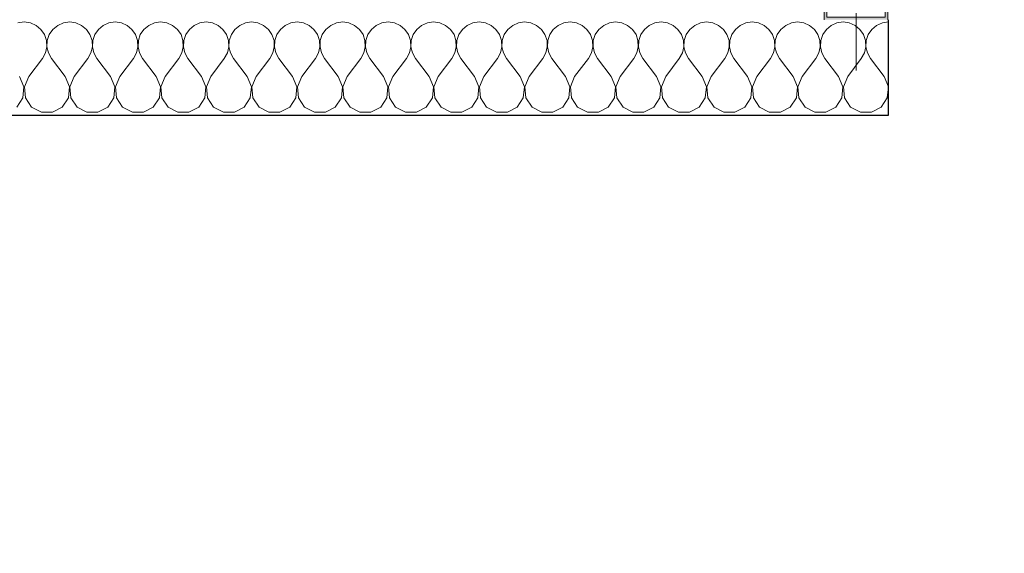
# Model space of a CAD drawing. Header units: millimetres. Extents: x -12989 to 357906, y -50379 to 30884.
# Tile 247 of 256: x 24136 to 25682, y -688 to 150. Entities that reach past the tile are written whole.
import ezdxf

# ---------------------------------------------------------------- set-up
doc = ezdxf.new("R2010")
doc.units = ezdxf.units.MM
doc.header["$MEASUREMENT"] = 0
doc.linetypes.add('Wipeout_Contour', pattern=[1000, 0, -1000])
for name, color, linetype in [('AS_Belki.Import IFC', 7, 'Continuous'), ('Nowe_A__SCIANY', 7, 'Continuous'), ('Nowe_A_WYM_ZEWNETRZNE', 7, 'Continuous')]:
    doc.layers.add(name, color=color, linetype=linetype)
for name, color, linetype, lineweight in [('AS_Belki.Import IFC_Nr_pióra__1', 7, 'Continuous', 13), ('AS_Belki.Import IFC_Nr_pióra__20', 1, 'Continuous', 13), ('Nowe_A__SCIANY_Nr_pióra__27', 7, 'Continuous', 25), ('Nowe_A_WYM_ZEWNETRZNE_Nr_pióra__1', 7, 'Continuous', 13), ('Nowe_A_WYM_ZEWNETRZNE_Nr_pióra__45', 7, 'Continuous', 15), ('Nowe_A_WYM_ZEWNETRZNE_Nr_pióra__85', 7, 'Continuous', 13)]:
    doc.layers.add(name, color=color, linetype=linetype, lineweight=lineweight)
doc.layers.add('Nowe_A__SCIANY_Nr_pióra__174', color=7, linetype='Continuous', lineweight=5, true_color=0x6a6a6a)
doc.styles.add('STYL_AUTOMATYCZNY_3', font='arial.ttf')
doc.dimstyles.new('STYL_AUTOMATYCZNY__1', dxfattribs={"dimtxt": 139.999998, "dimasz": 71.25, "dimexe": 0.18, "dimexo": 0.0625, "dimgap": 0, "dimtad": 1, "dimtih": 1, "dimtoh": 1, "dimdec": 0, "dimlfac": 0.1, "dimzin": 0, "dimdsep": 46, "dimtxsty": 'STYL_AUTOMATYCZNY_3', "dimblk": 'ARROWHEAD_6', "dimblk1": 'ARROWHEAD_6', "dimblk2": 'ARROWHEAD_6', "dimcen": 0.09, "dimse1": 1, "dimse2": 1, "dimclrd": 7, "dimclre": 7, "dimclrt": 7, "dimadec": 0, "dimazin": 0, "dimtfac": 1, "dimtdec": 4, "dimtmove": 0, "dimatfit": 3, "dimfxl": 0, "dimtolj": 1, "dimtzin": 0, "dimarcsym": 0})
doc.dimstyles.new('STYL_AUTOMATYCZNY__2', dxfattribs={"dimtxt": 139.999998, "dimasz": 71.25, "dimexe": 0.18, "dimexo": 0.0625, "dimgap": 0, "dimtad": 1, "dimdec": 0, "dimlfac": 0.1, "dimzin": 0, "dimdsep": 46, "dimtxsty": 'STYL_AUTOMATYCZNY_3', "dimblk": 'ARROWHEAD_6', "dimblk1": 'ARROWHEAD_6', "dimblk2": 'ARROWHEAD_6', "dimcen": 0.09, "dimse1": 1, "dimse2": 1, "dimclrd": 7, "dimclre": 7, "dimclrt": 7, "dimadec": 0, "dimazin": 0, "dimtfac": 1, "dimtdec": 4, "dimtmove": 0, "dimatfit": 3, "dimfxl": 0, "dimtolj": 1, "dimtzin": 0, "dimarcsym": 0})

# ---------------------------------------------------------------- blocks, each defined once
blk = doc.blocks.new('*X19')
at = {"layer": 'Nowe_A__SCIANY_Nr_pióra__174', "color": 251, "linetype": 'Continuous', "lineweight": 5, "true_color": 0x6a6a6a}
for p, q in [((24142.9, 146.4), (24133.1, 145.1)), ((24152.6, 145.1), (24142.9, 146.4)), ((24161.6, 141.1), (24152.6, 145.1)), ((24169.2, 134.8), (24161.6, 141.1)), ((24195.5, 141.1), (24187.9, 134.8)), ((24204.5, 145.1), (24195.5, 141.1)), ((24214.3, 146.4), (24204.5, 145.1)), ((24224, 145.1), (24214.3, 146.4)), ((24233.1, 141.1), (24224, 145.1)), ((24240.6, 134.8), (24233.1, 141.1)), ((24266.9, 141.1), (24259.4, 134.8)), ((24276, 145.1), (24266.9, 141.1)), ((24285.7, 146.4), (24276, 145.1)), ((24295.5, 145.1), (24285.7, 146.4)), ((24304.5, 141.1), (24295.5, 145.1)), ((24312.1, 134.8), (24304.5, 141.1)), ((24338.4, 141.1), (24330.8, 134.8)), ((24347.4, 145.1), (24338.4, 141.1)), ((24357.1, 146.4), (24347.4, 145.1)), ((24366.9, 145.1), (24357.1, 146.4)), ((24375.9, 141.1), (24366.9, 145.1)), ((24383.5, 134.8), (24375.9, 141.1)), ((24409.8, 141.1), (24402.2, 134.8)), ((24418.8, 145.1), (24409.8, 141.1)), ((24428.6, 146.4), (24418.8, 145.1)), ((24438.3, 145.1), (24428.6, 146.4)), ((24447.3, 141.1), (24438.3, 145.1)), ((24454.9, 134.8), (24447.3, 141.1)), ((24481.2, 141.1), (24473.6, 134.8)), ((24490.2, 145.1), (24481.2, 141.1)), ((24500, 146.4), (24490.2, 145.1)), ((24509.8, 145.1), (24500, 146.4)), ((24518.8, 141.1), (24509.8, 145.1)), ((24526.4, 134.8), (24518.8, 141.1)), ((24552.7, 141.1), (24545.1, 134.8)), ((24561.7, 145.1), (24552.7, 141.1)), ((24571.4, 146.4), (24561.7, 145.1)), ((24581.2, 145.1), (24571.4, 146.4)), ((24590.2, 141.1), (24581.2, 145.1)), ((24597.8, 134.8), (24590.2, 141.1)), ((24624.1, 141.1), (24616.5, 134.8)), ((24633.1, 145.1), (24624.1, 141.1)), ((24642.9, 146.4), (24633.1, 145.1)), ((24652.6, 145.1), (24642.9, 146.4)), ((24661.6, 141.1), (24652.6, 145.1)), ((24669.2, 134.8), (24661.6, 141.1)), ((24695.5, 141.1), (24687.9, 134.8)), ((24704.5, 145.1), (24695.5, 141.1)), ((24714.3, 146.4), (24704.5, 145.1)), ((24724, 145.1), (24714.3, 146.4)), ((24733.1, 141.1), (24724, 145.1)), ((24740.6, 134.8), (24733.1, 141.1)), ((24766.9, 141.1), (24759.4, 134.8)), ((24776, 145.1), (24766.9, 141.1)), ((24785.7, 146.4), (24776, 145.1)), ((24795.5, 145.1), (24785.7, 146.4)), ((24804.5, 141.1), (24795.5, 145.1)), ((24812.1, 134.8), (24804.5, 141.1)), ((24838.4, 141.1), (24830.8, 134.8)), ((24847.4, 145.1), (24838.4, 141.1)), ((24857.1, 146.4), (24847.4, 145.1)), ((24866.9, 145.1), (24857.1, 146.4)), ((24875.9, 141.1), (24866.9, 145.1)), ((24883.5, 134.8), (24875.9, 141.1)), ((24909.8, 141.1), (24902.2, 134.8)), ((24918.8, 145.1), (24909.8, 141.1)), ((24928.6, 146.4), (24918.8, 145.1)), ((24938.3, 145.1), (24928.6, 146.4)), ((24947.3, 141.1), (24938.3, 145.1)), ((24954.9, 134.8), (24947.3, 141.1)), ((24981.2, 141.1), (24973.6, 134.8)), ((24990.2, 145.1), (24981.2, 141.1)), ((25000, 146.4), (24990.2, 145.1)), ((25009.8, 145.1), (25000, 146.4)), ((25018.8, 141.1), (25009.8, 145.1)), ((25026.4, 134.8), (25018.8, 141.1)), ((25052.7, 141.1), (25045.1, 134.8)), ((25061.7, 145.1), (25052.7, 141.1)), ((25071.4, 146.4), (25061.7, 145.1)), ((25081.2, 145.1), (25071.4, 146.4)), ((25090.2, 141.1), (25081.2, 145.1)), ((25097.8, 134.8), (25090.2, 141.1)), ((25124.1, 141.1), (25116.5, 134.8)), ((25133.1, 145.1), (25124.1, 141.1)), ((25142.9, 146.4), (25133.1, 145.1)), ((25152.6, 145.1), (25142.9, 146.4)), ((25161.6, 141.1), (25152.6, 145.1)), ((25169.2, 134.8), (25161.6, 141.1)), ((25195.5, 141.1), (25187.9, 134.8)), ((25204.5, 145.1), (25195.5, 141.1)), ((25214.3, 146.4), (25204.5, 145.1)), ((25224, 145.1), (25214.3, 146.4)), ((25233.1, 141.1), (25224, 145.1)), ((25240.6, 134.8), (25233.1, 141.1)), ((25266.9, 141.1), (25259.4, 134.8)), ((25276, 145.1), (25266.9, 141.1)), ((25285.7, 146.4), (25276, 145.1)), ((25295.5, 145.1), (25285.7, 146.4)), ((25304.5, 141.1), (25295.5, 145.1)), ((25312.1, 134.8), (25304.5, 141.1)), ((25338.4, 141.1), (25330.8, 134.8)), ((25347.4, 145.1), (25338.4, 141.1)), ((25357.1, 146.4), (25347.4, 145.1)), ((25366.9, 145.1), (25357.1, 146.4)), ((25375.9, 141.1), (25366.9, 145.1)), ((25383.5, 134.8), (25375.9, 141.1)), ((25409.8, 141.1), (25402.2, 134.8)), ((25418.8, 145.1), (25409.8, 141.1)), ((25428.6, 146.4), (25418.8, 145.1)), ((25438.3, 145.1), (25428.6, 146.4)), ((25447.3, 141.1), (25438.3, 145.1)), ((25454.9, 134.8), (25447.3, 141.1)), ((25481.2, 141.1), (25473.6, 134.8)), ((25490.2, 145.1), (25481.2, 141.1)), ((25500, 146.4), (25490.2, 145.1)), ((24174.8, 126.7), (24169.2, 134.8)), ((24177.9, 117.3), (24174.8, 126.7)), ((24182.3, 126.7), (24179.2, 117.3)), ((24187.9, 134.8), (24182.3, 126.7)), ((24246.2, 126.7), (24240.6, 134.8)), ((24249.4, 117.3), (24246.2, 126.7)), ((24253.8, 126.7), (24250.6, 117.3)), ((24259.4, 134.8), (24253.8, 126.7)), ((24317.7, 126.7), (24312.1, 134.8)), ((24320.8, 117.3), (24317.7, 126.7)), ((24325.2, 126.7), (24322.1, 117.3)), ((24330.8, 134.8), (24325.2, 126.7)), ((24389.1, 126.7), (24383.5, 134.8)), ((24392.2, 117.3), (24389.1, 126.7)), ((24396.6, 126.7), (24393.5, 117.3)), ((24402.2, 134.8), (24396.6, 126.7)), ((24460.5, 126.7), (24454.9, 134.8)), ((24463.7, 117.3), (24460.5, 126.7)), ((24468.1, 126.7), (24464.9, 117.3)), ((24473.6, 134.8), (24468.1, 126.7)), ((24531.9, 126.7), (24526.4, 134.8)), ((24535.1, 117.3), (24531.9, 126.7)), ((24539.5, 126.7), (24536.3, 117.3)), ((24545.1, 134.8), (24539.5, 126.7)), ((24603.4, 126.7), (24597.8, 134.8)), ((24606.5, 117.3), (24603.4, 126.7)), ((24610.9, 126.7), (24607.8, 117.3)), ((24616.5, 134.8), (24610.9, 126.7)), ((24674.8, 126.7), (24669.2, 134.8)), ((24677.9, 117.3), (24674.8, 126.7)), ((24682.3, 126.7), (24679.2, 117.3)), ((24687.9, 134.8), (24682.3, 126.7)), ((24746.2, 126.7), (24740.6, 134.8)), ((24749.4, 117.3), (24746.2, 126.7)), ((24753.8, 126.7), (24750.6, 117.3)), ((24759.4, 134.8), (24753.8, 126.7)), ((24817.7, 126.7), (24812.1, 134.8)), ((24820.8, 117.3), (24817.7, 126.7)), ((24825.2, 126.7), (24822.1, 117.3)), ((24830.8, 134.8), (24825.2, 126.7)), ((24889.1, 126.7), (24883.5, 134.8)), ((24892.2, 117.3), (24889.1, 126.7)), ((24896.6, 126.7), (24893.5, 117.3)), ((24902.2, 134.8), (24896.6, 126.7)), ((24960.5, 126.7), (24954.9, 134.8)), ((24963.7, 117.3), (24960.5, 126.7)), ((24968.1, 126.7), (24964.9, 117.3)), ((24973.6, 134.8), (24968.1, 126.7)), ((25031.9, 126.7), (25026.4, 134.8)), ((25035.1, 117.3), (25031.9, 126.7)), ((25039.5, 126.7), (25036.3, 117.3)), ((25045.1, 134.8), (25039.5, 126.7)), ((25103.4, 126.7), (25097.8, 134.8)), ((25106.5, 117.3), (25103.4, 126.7)), ((25110.9, 126.7), (25107.8, 117.3)), ((25116.5, 134.8), (25110.9, 126.7)), ((25174.8, 126.7), (25169.2, 134.8)), ((25177.9, 117.3), (25174.8, 126.7)), ((25182.3, 126.7), (25179.2, 117.3)), ((25187.9, 134.8), (25182.3, 126.7)), ((25246.2, 126.7), (25240.6, 134.8)), ((25249.4, 117.3), (25246.2, 126.7)), ((25253.8, 126.7), (25250.6, 117.3)), ((25259.4, 134.8), (25253.8, 126.7)), ((25317.7, 126.7), (25312.1, 134.8)), ((25320.8, 117.3), (25317.7, 126.7)), ((25325.2, 126.7), (25322.1, 117.3)), ((25330.8, 134.8), (25325.2, 126.7)), ((25389.1, 126.7), (25383.5, 134.8)), ((25392.2, 117.3), (25389.1, 126.7)), ((25396.6, 126.7), (25393.5, 117.3)), ((25402.2, 134.8), (25396.6, 126.7)), ((25460.5, 126.7), (25454.9, 134.8)), ((25463.7, 117.3), (25460.5, 126.7)), ((25468.1, 126.7), (25464.9, 117.3)), ((25473.6, 134.8), (25468.1, 126.7)), ((24178.4, 107.5), (24177.9, 117.3)), ((24179.2, 117.3), (24178.7, 107.5)), ((24249.9, 107.5), (24249.4, 117.3)), ((24250.6, 117.3), (24250.1, 107.5)), ((24321.3, 107.5), (24320.8, 117.3)), ((24322.1, 117.3), (24321.6, 107.5)), ((24392.7, 107.5), (24392.2, 117.3)), ((24393.5, 117.3), (24393, 107.5)), ((24464.1, 107.5), (24463.7, 117.3)), ((24464.9, 117.3), (24464.4, 107.5)), ((24535.6, 107.5), (24535.1, 117.3)), ((24536.3, 117.3), (24535.9, 107.5)), ((24607, 107.5), (24606.5, 117.3)), ((24607.8, 117.3), (24607.3, 107.5)), ((24678.4, 107.5), (24677.9, 117.3)), ((24679.2, 117.3), (24678.7, 107.5)), ((24749.9, 107.5), (24749.4, 117.3)), ((24750.6, 117.3), (24750.1, 107.5)), ((24821.3, 107.5), (24820.8, 117.3)), ((24822.1, 117.3), (24821.6, 107.5)), ((24892.7, 107.5), (24892.2, 117.3)), ((24893.5, 117.3), (24893, 107.5)), ((24964.1, 107.5), (24963.7, 117.3)), ((24964.9, 117.3), (24964.4, 107.5)), ((25035.6, 107.5), (25035.1, 117.3)), ((25036.3, 117.3), (25035.9, 107.5)), ((25107, 107.5), (25106.5, 117.3)), ((25107.8, 117.3), (25107.3, 107.5)), ((25178.4, 107.5), (25177.9, 117.3)), ((25179.2, 117.3), (25178.7, 107.5)), ((25249.9, 107.5), (25249.4, 117.3)), ((25250.6, 117.3), (25250.1, 107.5)), ((25321.3, 107.5), (25320.8, 117.3)), ((25322.1, 117.3), (25321.6, 107.5)), ((25392.7, 107.5), (25392.2, 117.3)), ((25393.5, 117.3), (25393, 107.5)), ((25464.1, 107.5), (25463.7, 117.3)), ((25464.9, 117.3), (25464.4, 107.5)), ((24171.4, 89.3), (24176.2, 97.9)), ((24176.2, 97.9), (24178.4, 107.5)), ((24178.7, 107.5), (24180.9, 97.9)), ((24180.9, 97.9), (24185.7, 89.3)), ((24242.9, 89.3), (24247.6, 97.9)), ((24247.6, 97.9), (24249.9, 107.5)), ((24250.1, 107.5), (24252.4, 97.9)), ((24252.4, 97.9), (24257.1, 89.3)), ((24314.3, 89.3), (24319.1, 97.9)), ((24319.1, 97.9), (24321.3, 107.5)), ((24321.6, 107.5), (24323.8, 97.9)), ((24323.8, 97.9), (24328.6, 89.3)), ((24385.7, 89.3), (24390.5, 97.9)), ((24390.5, 97.9), (24392.7, 107.5)), ((24393, 107.5), (24395.2, 97.9)), ((24395.2, 97.9), (24400, 89.3)), ((24457.1, 89.3), (24461.9, 97.9)), ((24461.9, 97.9), (24464.1, 107.5)), ((24464.4, 107.5), (24466.7, 97.9)), ((24466.7, 97.9), (24471.4, 89.3)), ((24528.6, 89.3), (24533.3, 97.9)), ((24533.3, 97.9), (24535.6, 107.5)), ((24535.9, 107.5), (24538.1, 97.9)), ((24538.1, 97.9), (24542.9, 89.3)), ((24600, 89.3), (24604.8, 97.9)), ((24604.8, 97.9), (24607, 107.5)), ((24607.3, 107.5), (24609.5, 97.9)), ((24609.5, 97.9), (24614.3, 89.3)), ((24671.4, 89.3), (24676.2, 97.9)), ((24676.2, 97.9), (24678.4, 107.5)), ((24678.7, 107.5), (24680.9, 97.9)), ((24680.9, 97.9), (24685.7, 89.3)), ((24742.9, 89.3), (24747.6, 97.9)), ((24747.6, 97.9), (24749.9, 107.5)), ((24750.1, 107.5), (24752.4, 97.9)), ((24752.4, 97.9), (24757.1, 89.3)), ((24814.3, 89.3), (24819.1, 97.9)), ((24819.1, 97.9), (24821.3, 107.5)), ((24821.6, 107.5), (24823.8, 97.9)), ((24823.8, 97.9), (24828.6, 89.3)), ((24885.7, 89.3), (24890.5, 97.9)), ((24890.5, 97.9), (24892.7, 107.5)), ((24893, 107.5), (24895.2, 97.9)), ((24895.2, 97.9), (24900, 89.3)), ((24957.1, 89.3), (24961.9, 97.9)), ((24961.9, 97.9), (24964.1, 107.5)), ((24964.4, 107.5), (24966.7, 97.9)), ((24966.7, 97.9), (24971.4, 89.3)), ((25028.6, 89.3), (25033.3, 97.9)), ((25033.3, 97.9), (25035.6, 107.5)), ((25035.9, 107.5), (25038.1, 97.9)), ((25038.1, 97.9), (25042.9, 89.3)), ((25100, 89.3), (25104.8, 97.9)), ((25104.8, 97.9), (25107, 107.5)), ((25107.3, 107.5), (25109.5, 97.9)), ((25109.5, 97.9), (25114.3, 89.3)), ((25171.4, 89.3), (25176.2, 97.9)), ((25176.2, 97.9), (25178.4, 107.5)), ((25178.7, 107.5), (25180.9, 97.9)), ((25180.9, 97.9), (25185.7, 89.3)), ((25242.9, 89.3), (25247.6, 97.9)), ((25247.6, 97.9), (25249.9, 107.5)), ((25250.1, 107.5), (25252.4, 97.9)), ((25252.4, 97.9), (25257.1, 89.3)), ((25314.3, 89.3), (25319.1, 97.9)), ((25319.1, 97.9), (25321.3, 107.5)), ((25321.6, 107.5), (25323.8, 97.9)), ((25323.8, 97.9), (25328.6, 89.3)), ((25385.7, 89.3), (25390.5, 97.9)), ((25390.5, 97.9), (25392.7, 107.5)), ((25393, 107.5), (25395.2, 97.9)), ((25395.2, 97.9), (25400, 89.3)), ((25457.1, 89.3), (25461.9, 97.9)), ((25461.9, 97.9), (25464.1, 107.5)), ((25464.4, 107.5), (25466.7, 97.9)), ((25466.7, 97.9), (25471.4, 89.3)), ((24150, 60.7), (24171.4, 89.3)), ((24207.1, 60.7), (24185.7, 89.3)), ((24221.4, 60.7), (24242.9, 89.3)), ((24278.6, 60.7), (24257.1, 89.3)), ((24292.9, 60.7), (24314.3, 89.3)), ((24350, 60.7), (24328.6, 89.3)), ((24364.3, 60.7), (24385.7, 89.3)), ((24421.4, 60.7), (24400, 89.3)), ((24435.7, 60.7), (24457.1, 89.3)), ((24492.9, 60.7), (24471.4, 89.3)), ((24507.1, 60.7), (24528.6, 89.3)), ((24564.3, 60.7), (24542.9, 89.3)), ((24578.6, 60.7), (24600, 89.3)), ((24635.7, 60.7), (24614.3, 89.3)), ((24650, 60.7), (24671.4, 89.3)), ((24707.1, 60.7), (24685.7, 89.3)), ((24721.4, 60.7), (24742.9, 89.3)), ((24778.6, 60.7), (24757.1, 89.3)), ((24792.9, 60.7), (24814.3, 89.3)), ((24850, 60.7), (24828.6, 89.3)), ((24864.3, 60.7), (24885.7, 89.3)), ((24921.4, 60.7), (24900, 89.3)), ((24935.7, 60.7), (24957.1, 89.3)), ((24992.9, 60.7), (24971.4, 89.3)), ((25007.1, 60.7), (25028.6, 89.3)), ((25064.3, 60.7), (25042.9, 89.3)), ((25078.6, 60.7), (25100, 89.3)), ((25135.7, 60.7), (25114.3, 89.3)), ((25150, 60.7), (25171.4, 89.3)), ((25207.1, 60.7), (25185.7, 89.3)), ((25221.4, 60.7), (25242.9, 89.3)), ((25278.6, 60.7), (25257.1, 89.3)), ((25292.9, 60.7), (25314.3, 89.3)), ((25350, 60.7), (25328.6, 89.3)), ((25364.3, 60.7), (25385.7, 89.3)), ((25421.4, 60.7), (25400, 89.3)), ((25435.7, 60.7), (25457.1, 89.3)), ((25492.9, 60.7), (25471.4, 89.3)), ((24142.4, 44.7), (24135.7, 60.7)), ((24150, 60.7), (24143.3, 44.7)), ((24213.9, 44.7), (24207.1, 60.7)), ((24221.4, 60.7), (24214.7, 44.7)), ((24285.3, 44.7), (24278.6, 60.7)), ((24292.9, 60.7), (24286.1, 44.7)), ((24356.7, 44.7), (24350, 60.7)), ((24364.3, 60.7), (24357.6, 44.7)), ((24428.2, 44.7), (24421.4, 60.7)), ((24435.7, 60.7), (24429, 44.7)), ((24499.6, 44.7), (24492.9, 60.7)), ((24507.1, 60.7), (24500.4, 44.7)), ((24571, 44.7), (24564.3, 60.7)), ((24578.6, 60.7), (24571.8, 44.7)), ((24642.4, 44.7), (24635.7, 60.7)), ((24650, 60.7), (24643.3, 44.7)), ((24713.9, 44.7), (24707.1, 60.7)), ((24721.4, 60.7), (24714.7, 44.7)), ((24785.3, 44.7), (24778.6, 60.7)), ((24792.9, 60.7), (24786.1, 44.7)), ((24856.7, 44.7), (24850, 60.7)), ((24864.3, 60.7), (24857.6, 44.7)), ((24928.2, 44.7), (24921.4, 60.7)), ((24935.7, 60.7), (24929, 44.7)), ((24999.6, 44.7), (24992.9, 60.7)), ((25007.1, 60.7), (25000.4, 44.7)), ((25071, 44.7), (25064.3, 60.7)), ((25078.6, 60.7), (25071.8, 44.7)), ((25142.4, 44.7), (25135.7, 60.7)), ((25150, 60.7), (25143.3, 44.7)), ((25213.9, 44.7), (25207.1, 60.7)), ((25221.4, 60.7), (25214.7, 44.7)), ((25285.3, 44.7), (25278.6, 60.7)), ((25292.9, 60.7), (25286.1, 44.7)), ((25356.7, 44.7), (25350, 60.7)), ((25364.3, 60.7), (25357.6, 44.7)), ((25428.2, 44.7), (25421.4, 60.7)), ((25435.7, 60.7), (25429, 44.7)), ((25499.6, 44.7), (25492.9, 60.7)), ((24140.8, 27.4), (24142.4, 44.7)), ((24143.3, 44.7), (24144.9, 27.4)), ((24212.2, 27.4), (24213.9, 44.7)), ((24214.7, 44.7), (24216.3, 27.4)), ((24283.7, 27.4), (24285.3, 44.7)), ((24286.1, 44.7), (24287.8, 27.4)), ((24355.1, 27.4), (24356.7, 44.7)), ((24357.6, 44.7), (24359.2, 27.4)), ((24426.5, 27.4), (24428.2, 44.7)), ((24429, 44.7), (24430.6, 27.4)), ((24497.9, 27.4), (24499.6, 44.7)), ((24500.4, 44.7), (24502.1, 27.4)), ((24569.4, 27.4), (24571, 44.7)), ((24571.8, 44.7), (24573.5, 27.4)), ((24640.8, 27.4), (24642.4, 44.7)), ((24643.3, 44.7), (24644.9, 27.4)), ((24712.2, 27.4), (24713.9, 44.7)), ((24714.7, 44.7), (24716.3, 27.4)), ((24783.7, 27.4), (24785.3, 44.7)), ((24786.1, 44.7), (24787.8, 27.4)), ((24855.1, 27.4), (24856.7, 44.7)), ((24857.6, 44.7), (24859.2, 27.4)), ((24926.5, 27.4), (24928.2, 44.7)), ((24929, 44.7), (24930.6, 27.4)), ((24997.9, 27.4), (24999.6, 44.7)), ((25000.4, 44.7), (25002.1, 27.4)), ((25069.4, 27.4), (25071, 44.7)), ((25071.8, 44.7), (25073.5, 27.4)), ((25140.8, 27.4), (25142.4, 44.7)), ((25143.3, 44.7), (25144.9, 27.4)), ((25212.2, 27.4), (25213.9, 44.7)), ((25214.7, 44.7), (25216.3, 27.4)), ((25283.7, 27.4), (25285.3, 44.7)), ((25286.1, 44.7), (25287.8, 27.4)), ((25355.1, 27.4), (25356.7, 44.7)), ((25357.6, 44.7), (25359.2, 27.4)), ((25426.5, 27.4), (25428.2, 44.7)), ((25429, 44.7), (25430.6, 27.4)), ((25497.9, 27.4), (25499.6, 44.7)), ((24131.2, 12.9), (24140.8, 27.4)), ((24144.9, 27.4), (24154.5, 12.9)), ((24202.6, 12.9), (24212.2, 27.4)), ((24216.3, 27.4), (24226, 12.9)), ((24274, 12.9), (24283.7, 27.4)), ((24287.8, 27.4), (24297.4, 12.9)), ((24345.5, 12.9), (24355.1, 27.4)), ((24359.2, 27.4), (24368.8, 12.9)), ((24416.9, 12.9), (24426.5, 27.4)), ((24430.6, 27.4), (24440.3, 12.9)), ((24488.3, 12.9), (24497.9, 27.4)), ((24502.1, 27.4), (24511.7, 12.9)), ((24559.7, 12.9), (24569.4, 27.4)), ((24573.5, 27.4), (24583.1, 12.9)), ((24631.2, 12.9), (24640.8, 27.4)), ((24644.9, 27.4), (24654.5, 12.9)), ((24702.6, 12.9), (24712.2, 27.4)), ((24716.3, 27.4), (24726, 12.9)), ((24774, 12.9), (24783.7, 27.4)), ((24787.8, 27.4), (24797.4, 12.9)), ((24845.5, 12.9), (24855.1, 27.4)), ((24859.2, 27.4), (24868.8, 12.9)), ((24916.9, 12.9), (24926.5, 27.4)), ((24930.6, 27.4), (24940.3, 12.9)), ((24988.3, 12.9), (24997.9, 27.4)), ((25002.1, 27.4), (25011.7, 12.9)), ((25059.7, 12.9), (25069.4, 27.4)), ((25073.5, 27.4), (25083.1, 12.9)), ((25131.2, 12.9), (25140.8, 27.4)), ((25144.9, 27.4), (25154.5, 12.9)), ((25202.6, 12.9), (25212.2, 27.4)), ((25216.3, 27.4), (25226, 12.9)), ((25274, 12.9), (25283.7, 27.4)), ((25287.8, 27.4), (25297.4, 12.9)), ((25345.5, 12.9), (25355.1, 27.4)), ((25359.2, 27.4), (25368.8, 12.9)), ((25416.9, 12.9), (25426.5, 27.4)), ((25430.6, 27.4), (25440.3, 12.9)), ((25488.3, 12.9), (25497.9, 27.4)), ((24154.5, 12.9), (24169.9, 4.6)), ((24169.9, 4.6), (24187.3, 4.6)), ((24187.3, 4.6), (24202.6, 12.9)), ((24226, 12.9), (24241.3, 4.6)), ((24241.3, 4.6), (24258.7, 4.6)), ((24258.7, 4.6), (24274, 12.9)), ((24297.4, 12.9), (24312.7, 4.6)), ((24312.7, 4.6), (24330.1, 4.6)), ((24330.1, 4.6), (24345.5, 12.9)), ((24368.8, 12.9), (24384.2, 4.6)), ((24384.2, 4.6), (24401.6, 4.6)), ((24401.6, 4.6), (24416.9, 12.9)), ((24440.3, 12.9), (24455.6, 4.6)), ((24455.6, 4.6), (24473, 4.6)), ((24473, 4.6), (24488.3, 12.9)), ((24511.7, 12.9), (24527, 4.6)), ((24527, 4.6), (24544.4, 4.6)), ((24544.4, 4.6), (24559.7, 12.9)), ((24583.1, 12.9), (24598.4, 4.6)), ((24598.4, 4.6), (24615.8, 4.6)), ((24615.8, 4.6), (24631.2, 12.9)), ((24654.5, 12.9), (24669.9, 4.6)), ((24669.9, 4.6), (24687.3, 4.6)), ((24687.3, 4.6), (24702.6, 12.9)), ((24726, 12.9), (24741.3, 4.6)), ((24741.3, 4.6), (24758.7, 4.6)), ((24758.7, 4.6), (24774, 12.9)), ((24797.4, 12.9), (24812.7, 4.6)), ((24812.7, 4.6), (24830.1, 4.6)), ((24830.1, 4.6), (24845.5, 12.9)), ((24868.8, 12.9), (24884.2, 4.6)), ((24884.2, 4.6), (24901.6, 4.6)), ((24901.6, 4.6), (24916.9, 12.9)), ((24940.3, 12.9), (24955.6, 4.6)), ((24955.6, 4.6), (24973, 4.6)), ((24973, 4.6), (24988.3, 12.9)), ((25011.7, 12.9), (25027, 4.6)), ((25027, 4.6), (25044.4, 4.6)), ((25044.4, 4.6), (25059.7, 12.9)), ((25083.1, 12.9), (25098.4, 4.6)), ((25098.4, 4.6), (25115.8, 4.6)), ((25115.8, 4.6), (25131.2, 12.9)), ((25154.5, 12.9), (25169.9, 4.6)), ((25169.9, 4.6), (25187.3, 4.6)), ((25187.3, 4.6), (25202.6, 12.9)), ((25226, 12.9), (25241.3, 4.6)), ((25241.3, 4.6), (25258.7, 4.6)), ((25258.7, 4.6), (25274, 12.9)), ((25297.4, 12.9), (25312.7, 4.6)), ((25312.7, 4.6), (25330.1, 4.6)), ((25330.1, 4.6), (25345.5, 12.9)), ((25368.8, 12.9), (25384.2, 4.6)), ((25384.2, 4.6), (25401.6, 4.6)), ((25401.6, 4.6), (25416.9, 12.9)), ((25440.3, 12.9), (25455.6, 4.6)), ((25455.6, 4.6), (25473, 4.6)), ((25473, 4.6), (25488.3, 12.9))]:
    blk.add_line(p, q, dxfattribs=at)
blk = doc.blocks.new('Ściana_1_1', base_point=(-350, 150))
at = {"color": 254, "linetype": 'Wipeout_Contour', "lineweight": 0, "ltscale": 96334.270395}
blk.add_wipeout([(22666.7, 0), (25500, 0), (25500, 150), (22666.7, 150)], dxfattribs=at).dxf.layer = 'Nowe_A__SCIANY'
at = {"layer": 'Nowe_A__SCIANY', "color": 7, "lineweight": 25}
blk.add_blockref('*X19', (0, 0), dxfattribs=at)
at = {"color": 254, "linetype": 'Wipeout_Contour', "lineweight": 0, "ltscale": 108500.832145}
blk.add_wipeout([(25500, 0), (28750, 0), (28750, 150), (25500, 150)], dxfattribs=at).dxf.layer = 'Nowe_A__SCIANY'
at = {"layer": 'Nowe_A__SCIANY_Nr_pióra__27', "color": 7, "linetype": 'Continuous', "lineweight": 25}
blk.add_line((25500, 0), (25500, 150), dxfattribs=at)
at = {"layer": 'Nowe_A__SCIANY_Nr_pióra__27', "color": 7, "linetype": 'Continuous', "lineweight": 25, "flags": 128}
blk.add_lwpolyline([(22666.7, 0), (25500, 0)], dxfattribs=at)
blk = doc.blocks.new('Słup_23_1', base_point=(25448.8, 240))
at = {"layer": 'AS_Belki.Import IFC', "linetype": 'Continuous', "lineweight": 0, "true_color": 0x000000}
h = blk.add_hatch(color=18, dxfattribs=at)
h.paths.add_polyline_path([(25498.8, 330), (25398.8, 330), (25398.8, 150), (25498.8, 150)])
h.paths.add_polyline_path([(25402.8, 154), (25402.8, 326), (25494.8, 326), (25494.8, 154)], flags=0)
at = {"layer": 'AS_Belki.Import IFC_Nr_pióra__1', "color": 7, "linetype": 'Continuous', "lineweight": 13, "flags": 128}
blk.add_lwpolyline([(25498.8, 150), (25498.8, 330), (25398.8, 330), (25398.8, 150)], dxfattribs=at)
blk.add_lwpolyline([(25402.8, 154), (25402.8, 326), (25494.8, 326), (25494.8, 154)], close=True, dxfattribs=at)
at = {"layer": 'AS_Belki.Import IFC_Nr_pióra__20', "color": 1, "linetype": 'Continuous', "lineweight": 13}
for p, q in [((25448.8, 320), (25448.8, 410)), ((25368.8, 240), (25288.8, 240)), ((25528.8, 240), (25608.8, 240)), ((25448.8, 160), (25448.8, 70))]:
    blk.add_line(p, q, dxfattribs=at)
blk.add_point((25448.8, 240), dxfattribs=at)
blk = doc.blocks.new('*D308')
at = {"layer": 'Nowe_A_WYM_ZEWNETRZNE_Nr_pióra__45', "color": 7, "linetype": 'Continuous', "lineweight": 15}
for p, q in [((37171.6, 187.5), (37246.6, 112.5)), ((37171.6, 37.5), (37246.6, -37.5))]:
    blk.add_line(p, q, dxfattribs=at)
at = {"layer": 'Nowe_A_WYM_ZEWNETRZNE_Nr_pióra__85', "color": 7, "linetype": 'Continuous', "lineweight": 13}
for p, q in [((37209.1, 150), (37209.1, 14850)), ((37279.4, 150), (37138.8, 150)), ((37209.1, 0), (37209.1, 150)), ((37279.4, 0), (37138.8, 0)), ((37209.1, -56.2), (37209.1, 0))]:
    blk.add_line(p, q, dxfattribs=at)
at = {"layer": 'Nowe_A_WYM_ZEWNETRZNE_Nr_pióra__1', "color": 7, "lineweight": 13, "insert": (37181.1, -251.1), "char_height": 140, "attachment_point": 7, "rotation": 90, "style": 'STYL_AUTOMATYCZNY_3'}
blk.add_mtext('\\A1;{\\pql;\\fArial|b0|i0|c238|p0;\\W1.000000;15}', dxfattribs=at)
blk = doc.blocks.new('ARROWHEAD_6')
at = {"color": 0, "linetype": 'Continuous', "lineweight": 0}
for p, q in [((-0.5, -0.5), (0.5, 0.5)), ((0, 0), (-1, 0))]:
    blk.add_line(p, q, dxfattribs=at)
blk = doc.blocks.new('*D309')
at = {"layer": 'Nowe_A_WYM_ZEWNETRZNE_Nr_pióra__45', "color": 7, "linetype": 'Continuous', "lineweight": 15}
blk.add_line((37171.6, 187.5), (37246.6, 112.5), dxfattribs=at)
blk = doc.blocks.new('*D310')
at = {"layer": 'Nowe_A_WYM_ZEWNETRZNE_Nr_pióra__45', "color": 7, "linetype": 'Continuous', "lineweight": 15}
for p, q in [((37171.6, 14887.5), (37246.6, 14812.5)), ((37171.6, 187.5), (37246.6, 112.5))]:
    blk.add_line(p, q, dxfattribs=at)
at = {"layer": 'Nowe_A_WYM_ZEWNETRZNE_Nr_pióra__85', "color": 7, "linetype": 'Continuous', "lineweight": 13}
for p, q in [((37209.1, 150), (37209.1, 14850)), ((37279.4, 150), (37138.8, 150)), ((37209.1, 0), (37209.1, 150))]:
    blk.add_line(p, q, dxfattribs=at)
at = {"layer": 'Nowe_A_WYM_ZEWNETRZNE_Nr_pióra__1', "color": 7, "lineweight": 13, "char_height": 140, "attachment_point": 7, "rotation": 90, "style": 'STYL_AUTOMATYCZNY_3'}
for s, insert in [('\\A1;{\\pql;\\fArial|b0|i0|c238|p0;\\W1.000000;15}', (37181.1, 14598.9)), ('\\A1;{\\pql;\\fArial|b0|i0|c238|p0;\\W1.000000;1\xa0470}', (37181.1, 7153))]:
    blk.add_mtext(s, dxfattribs=dict(at, insert=insert))
blk = doc.blocks.new('*D325')
at = {"layer": 'Nowe_A_WYM_ZEWNETRZNE_Nr_pióra__45', "color": 7, "linetype": 'Continuous', "lineweight": 15}
for p, q in [((5753.2, -1542.1), (5678.2, -1617.1)), ((36387.5, -1542.1), (36312.5, -1617.1))]:
    blk.add_line(p, q, dxfattribs=at)
at = {"layer": 'Nowe_A_WYM_ZEWNETRZNE_Nr_pióra__85', "color": 7, "linetype": 'Continuous', "lineweight": 13}
for p, q in [((5715.7, -1649.9), (5715.7, -1509.3)), ((36350, -1649.9), (36350, -1509.3)), ((5715.7, -1579.6), (36350, -1579.6))]:
    blk.add_line(p, q, dxfattribs=at)
at = {"layer": 'Nowe_A_WYM_ZEWNETRZNE_Nr_pióra__1', "color": 7, "lineweight": 13, "char_height": 140, "attachment_point": 7, "style": 'STYL_AUTOMATYCZNY_3'}
for s, insert in [('\\A1;{\\pql;\\fArial|b0|i0|c238|p0;\\W1.000000;3\xa0063}', (20685.9, -1551.6)), ('\\A1;{\\pql;\\fArial|b0|i0|c238|p0;\\W1.000000;15}', (36098.9, -1551.6))]:
    blk.add_mtext(s, dxfattribs=dict(at, insert=insert))
blk = doc.blocks.new('*D327')
at = {"layer": 'Nowe_A_WYM_ZEWNETRZNE_Nr_pióra__45', "color": 7, "linetype": 'Continuous', "lineweight": 15}
for p, q in [((36387.5, -1542.1), (36312.5, -1617.1)), ((36462.5, -1617.1), (36537.5, -1542.1))]:
    blk.add_line(p, q, dxfattribs=at)
at = {"layer": 'Nowe_A_WYM_ZEWNETRZNE_Nr_pióra__85', "color": 7, "linetype": 'Continuous', "lineweight": 13}
for p, q in [((36350, -1649.9), (36350, -1509.3)), ((36500, -1649.9), (36500, -1509.3)), ((5715.7, -1579.6), (36350, -1579.6)), ((36350, -1579.6), (36500, -1579.6)), ((36500, -1579.6), (36556.2, -1579.6))]:
    blk.add_line(p, q, dxfattribs=at)
blk = doc.blocks.new('*D336')
at = {"layer": 'Nowe_A_WYM_ZEWNETRZNE_Nr_pióra__45', "color": 7, "linetype": 'Continuous', "lineweight": 15}
for p, q in [((22704.2, -1790.8), (22629.2, -1865.8)), ((25537.5, -1790.8), (25462.5, -1865.8))]:
    blk.add_line(p, q, dxfattribs=at)
at = {"layer": 'Nowe_A_WYM_ZEWNETRZNE_Nr_pióra__85', "color": 7, "linetype": 'Continuous', "lineweight": 13}
for p, q in [((22666.7, -1898.6), (22666.7, -1758)), ((25500, -1898.6), (25500, -1758)), ((22666.7, -1828.3), (25500, -1828.3))]:
    blk.add_line(p, q, dxfattribs=at)
at = {"layer": 'Nowe_A_WYM_ZEWNETRZNE_Nr_pióra__1', "color": 7, "lineweight": 13, "insert": (23923.2, -1800.3), "char_height": 140, "attachment_point": 7, "style": 'STYL_AUTOMATYCZNY_3'}
blk.add_mtext('\\A1;{\\pql;\\fArial|b0|i0|c238|p0;\\W1.000000;283}', dxfattribs=at)
blk = doc.blocks.new('*D337')
at = {"layer": 'Nowe_A_WYM_ZEWNETRZNE_Nr_pióra__45', "color": 7, "linetype": 'Continuous', "lineweight": 15}
for p, q in [((25537.5, -1790.8), (25462.5, -1865.8)), ((28787.5, -1790.8), (28712.5, -1865.8))]:
    blk.add_line(p, q, dxfattribs=at)
at = {"layer": 'Nowe_A_WYM_ZEWNETRZNE_Nr_pióra__85', "color": 7, "linetype": 'Continuous', "lineweight": 13}
for p, q in [((25500, -1898.6), (25500, -1758)), ((28750, -1898.6), (28750, -1758)), ((25500, -1828.3), (28750, -1828.3))]:
    blk.add_line(p, q, dxfattribs=at)
at = {"layer": 'Nowe_A_WYM_ZEWNETRZNE_Nr_pióra__1', "color": 7, "lineweight": 13, "insert": (26964.8, -1800.3), "char_height": 140, "attachment_point": 7, "style": 'STYL_AUTOMATYCZNY_3'}
blk.add_mtext('\\A1;{\\pql;\\fArial|b0|i0|c238|p0;\\W1.000000;325}', dxfattribs=at)
blk = doc.blocks.new('*D348')
at = {"layer": 'Nowe_A_WYM_ZEWNETRZNE_Nr_pióra__45', "color": 7, "linetype": 'Continuous', "lineweight": 15}
for p, q in [((-462.5, -2288.2), (-537.5, -2363.2)), ((-312.5, -2288.2), (-387.5, -2363.2))]:
    blk.add_line(p, q, dxfattribs=at)
at = {"layer": 'Nowe_A_WYM_ZEWNETRZNE_Nr_pióra__85', "color": 7, "linetype": 'Continuous', "lineweight": 13}
for p, q in [((-500, -2396.1), (-500, -2255.4)), ((-350, -2396.1), (-350, -2255.4)), ((-556.3, -2325.7), (-500, -2325.7)), ((-500, -2325.7), (-350, -2325.7)), ((-350, -2325.7), (36500, -2325.7))]:
    blk.add_line(p, q, dxfattribs=at)
at = {"layer": 'Nowe_A_WYM_ZEWNETRZNE_Nr_pióra__1', "color": 7, "lineweight": 13, "insert": (-751.1, -2297.7), "char_height": 140, "attachment_point": 7, "style": 'STYL_AUTOMATYCZNY_3'}
blk.add_mtext('\\A1;{\\pql;\\fArial|b0|i0|c238|p0;\\W1.000000;15}', dxfattribs=at)
blk = doc.blocks.new('*D349')
at = {"layer": 'Nowe_A_WYM_ZEWNETRZNE_Nr_pióra__45', "color": 7, "linetype": 'Continuous', "lineweight": 15}
for p, q in [((-312.5, -2288.2), (-387.5, -2363.2)), ((36462.5, -2363.2), (36537.5, -2288.2))]:
    blk.add_line(p, q, dxfattribs=at)
at = {"layer": 'Nowe_A_WYM_ZEWNETRZNE_Nr_pióra__85', "color": 7, "linetype": 'Continuous', "lineweight": 13}
for p, q in [((36500, -2396.1), (36500, -2255.4)), ((-350, -2325.7), (36500, -2325.7)), ((36500, -2325.7), (36556.2, -2325.7))]:
    blk.add_line(p, q, dxfattribs=at)
at = {"layer": 'Nowe_A_WYM_ZEWNETRZNE_Nr_pióra__1', "color": 7, "lineweight": 13, "insert": (17834.8, -2297.7), "char_height": 140, "attachment_point": 7, "style": 'STYL_AUTOMATYCZNY_3'}
blk.add_mtext('\\A1;{\\pql;\\fArial|b0|i0|c238|p0;\\W1.000000;3\xa0685}', dxfattribs=at)

msp = doc.modelspace()

# ---------------------------------------------------------------- block references
at = {"layer": 'Nowe_A__SCIANY', "color": 7, "lineweight": 25}
msp.add_blockref('Ściana_1_1', (-350, 150), dxfattribs=at)

# ---------------------------------------------------------------- next in the draw order: block references
at = {"layer": 'AS_Belki.Import IFC', "color": 7, "lineweight": 25}
msp.add_blockref('Słup_23_1', (25448.8, 240), dxfattribs=at)

# ---------------------------------------------------------------- next in the draw order: dimensions: what is measured, and where the dimension line sits
at = {"layer": 'Nowe_A_WYM_ZEWNETRZNE', "color": 7, "linetype": 'Continuous', "lineweight": 13}
for base, p1, p2, picture, middle in [((37209.1, 14850), (18000, 150), (36350, 14850), '*D310', (37111.1, 7393.1)), ((37209.1, 150), (18000, 0), (36350, 150), '*D308', (37111.1, -144.5)), ((37209.1043614, 150), (36350, 150), (18000, 150), '*D309', (37111.1043625, 149.8814173))]:
    dim = msp.add_linear_dim(base=base, p1=p1, p2=p2, angle=90, dimstyle='STYL_AUTOMATYCZNY__2', dxfattribs=at)
    dim.commit()
    dim.dimension.update_dxf_attribs({"geometry": picture, "text_midpoint": middle, "dimtype": 160, "text_rotation": 90})
for base, p1, p2, picture, middle in [((36350, -1579.6), (5715.7, 7500), (36350, 150), '*D325', (20926, -1481.6)), ((36500, -1579.6), (36350, 7500), (36500, 7500), '*D327', (36205.5, -1481.6)), ((-350, -2325.7), (-500, 0), (-350, 150), '*D348', (-644.5, -2227.7)), ((36500, -2325.7), (-350, 150), (36500, 0), '*D349', (18074.9, -2227.7)), ((25500, -1828.3), (22666.7, 0), (25500, 0), '*D336', (24083, -1730.3)), ((28750, -1828.3), (25500, 0), (28750, 0), '*D337', (27124.6, -1730.3))]:
    dim = msp.add_linear_dim(base=base, p1=p1, p2=p2, dimstyle='STYL_AUTOMATYCZNY__1', dxfattribs=at)
    dim.commit()
    dim.dimension.update_dxf_attribs({"geometry": picture, "text_midpoint": middle, "dimtype": 160})

doc.saveas('drawing.dxf')
